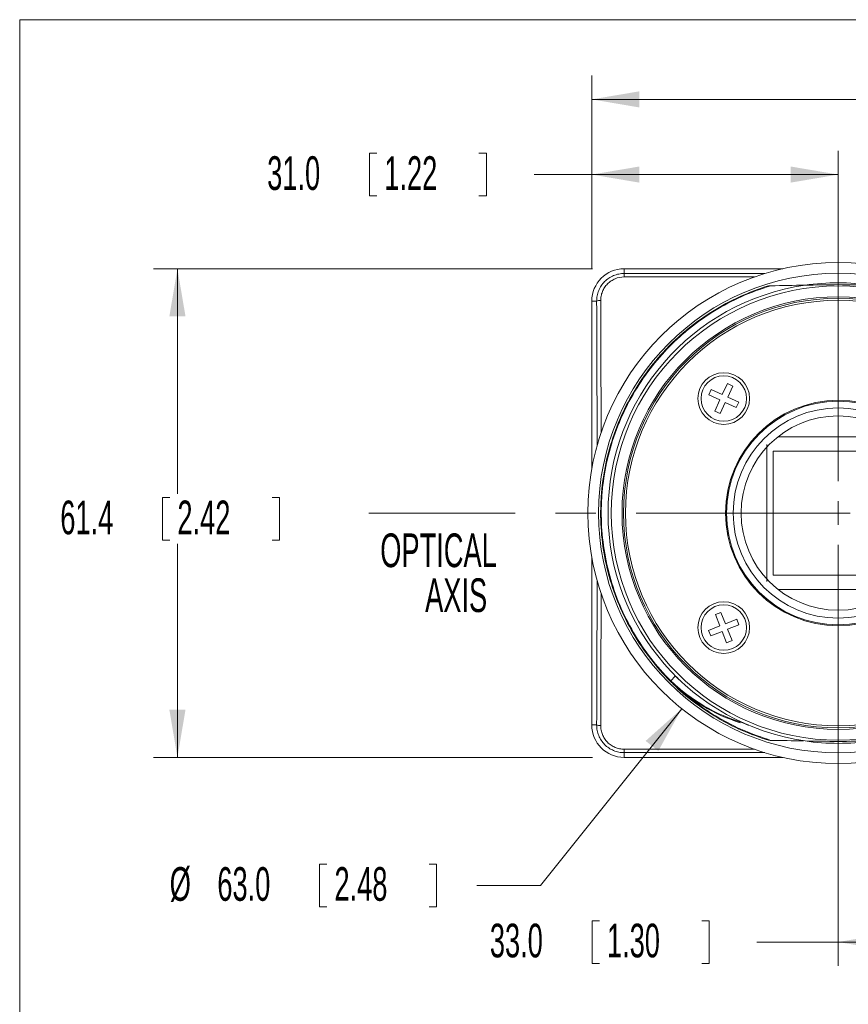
# Model space of a CAD drawing. Header units: millimetres. Extents: x 10 to 277, y 8 to 208.
# Tile 4 of 24: x 10 to 62, y 146 to 208. Entities that reach past the tile are written whole.
import ezdxf

# ---------------------------------------------------------------- set-up
doc = ezdxf.new("R2010")
doc.units = ezdxf.units.MM
doc.linetypes.add('CENTERX2', pattern=[20.32, 12.7, -2.54, 2.54, -2.54])
doc.styles.add('SLDTEXTSTYLE1', font='TXT', dxfattribs={"width": 0.605})
doc.dimstyles.new('SLDDIMSTYLE0', dxfattribs={"dimtxt": 2.054655, "dimasz": 3, "dimexe": 0, "dimexo": 0.0625, "dimgap": 0.513664, "dimtad": 0, "dimtih": 1, "dimtoh": 1, "dimlfac": 2, "dimrnd": 1e-09, "dimzin": 12, "dimdsep": 46, "dimtxsty": 'SLDTEXTSTYLE1', "dimsah": 1, "dimcen": 0.09, "dimadec": 0, "dimazin": 0, "dimtfac": 1, "dimtofl": 0, "dimtmove": 0, "dimatfit": 3, "dimfxl": 1, "dimfrac": 2, "dimtolj": 1, "dimtzin": 12, "dimarcsym": 0})
doc.dimstyles.new('SLDDIMSTYLE1', dxfattribs={"dimtxt": 2.054655, "dimasz": 3, "dimexe": 0, "dimexo": 0.0625, "dimgap": 0.513664, "dimtad": 0, "dimtih": 1, "dimtoh": 1, "dimlfac": 2, "dimrnd": 1e-09, "dimzin": 4, "dimdsep": 46, "dimtxsty": 'SLDTEXTSTYLE1', "dimsah": 1, "dimcen": 0.09, "dimadec": 0, "dimazin": 0, "dimtfac": 1, "dimtofl": 0, "dimtmove": 0, "dimatfit": 3, "dimfxl": 1, "dimfrac": 2, "dimtolj": 1, "dimtzin": 12, "dimarcsym": 0})
doc.dimstyles.new('SLDDIMSTYLE2', dxfattribs={"dimtxt": 2.054655, "dimasz": 3, "dimexe": 0, "dimexo": 0.0625, "dimgap": 0.513664, "dimtad": 0, "dimtih": 1, "dimtoh": 1, "dimlfac": 2, "dimrnd": 1e-09, "dimzin": 4, "dimdsep": 46, "dimtxsty": 'SLDTEXTSTYLE1', "dimsah": 1, "dimcen": 0, "dimadec": 0, "dimazin": 0, "dimtfac": 1, "dimtofl": 0, "dimtmove": 0, "dimatfit": 3, "dimfxl": 1, "dimfrac": 2, "dimtolj": 1, "dimtzin": 12, "dimarcsym": 0})

# ---------------------------------------------------------------- blocks, each defined once
blk = doc.blocks.new('SW_NOTE_1')
at = {"color": 0, "linetype": 'Continuous', "lineweight": 0, "char_height": 2.1167, "attachment_point": 1, "style": 'SLDTEXTSTYLE1'}
for s, insert in [('OPTICAL', (0, 2.729)), ('AXIS', (2.822, -0.094))]:
    blk.add_mtext(s, dxfattribs=dict(at, insert=insert))
blk = doc.blocks.new('*D16')
at = {"color": 7, "linetype": 'Continuous', "lineweight": 0}
for p, q in [((46.071, 191.999), (46.071, 204.182)), ((108.654, 186.831), (108.654, 204.182)), ((46.071, 202.682), (66.035, 202.682)), ((108.654, 202.682), (84.261, 202.682))]:
    blk.add_line(p, q, dxfattribs=at)
for points in [[(46.071, 202.682), (49.071, 202.174), (49.071, 203.19)], [(108.654, 202.682), (105.654, 203.19), (105.654, 202.174)]]:
    blk.add_solid(points, dxfattribs=at)
at = {"color": 7, "linetype": 'Continuous', "lineweight": 0, "insert": (68.093, 203.834), "char_height": 2.11667, "attachment_point": 1, "style": 'SLDTEXTSTYLE1'}
blk.add_mtext('124.1[4.88]', dxfattribs=at)
blk = doc.blocks.new('*D17')
at = {"color": 7, "linetype": 'Continuous', "lineweight": 0}
for p, q in [((46.11, 192.037), (18.51, 192.037)), ((20.01, 192.037), (20.01, 177.886)), ((19.07, 177.65), (19.07, 174.969)), ((19.07, 177.65), (19.54, 177.65)), ((26.437, 177.65), (25.967, 177.65)), ((26.437, 177.65), (26.437, 174.969)), ((19.07, 174.969), (19.54, 174.969)), ((20.01, 161.316), (20.01, 174.732)), ((26.437, 174.969), (25.967, 174.969)), ((46.11, 161.316), (18.51, 161.316))]:
    blk.add_line(p, q, dxfattribs=at)
for points in [[(20.01, 192.037), (19.502, 189.037), (20.518, 189.037)], [(20.01, 161.316), (20.518, 164.316), (19.502, 164.316)]]:
    blk.add_solid(points, dxfattribs=at)
at = {"color": 7, "linetype": 'Continuous', "lineweight": 0, "char_height": 2.1167, "attachment_point": 1, "style": 'SLDTEXTSTYLE1'}
for s, insert in [('61.4', (12.644, 177.461)), ('2.42', (20.01, 177.461))]:
    blk.add_mtext(s, dxfattribs=dict(at, insert=insert))
blk = doc.blocks.new('*D18')
at = {"color": 7, "linetype": 'Continuous', "lineweight": 0}
for p, q in [((46.071, 191.999), (46.071, 199.456)), ((61.572, 178.677), (61.572, 199.456)), ((32.081, 199.296), (32.081, 196.615)), ((32.081, 199.296), (32.551, 199.296)), ((39.447, 199.296), (38.977, 199.296)), ((39.447, 199.296), (39.447, 196.615)), ((46.071, 197.956), (42.445, 197.956)), ((61.572, 197.956), (46.071, 197.956)), ((32.081, 196.615), (32.551, 196.615)), ((39.447, 196.615), (38.977, 196.615))]:
    blk.add_line(p, q, dxfattribs=at)
for points in [[(46.071, 197.956), (49.071, 197.448), (49.071, 198.464)], [(61.572, 197.956), (58.572, 198.464), (58.572, 197.448)]]:
    blk.add_solid(points, dxfattribs=at)
at = {"color": 7, "linetype": 'Continuous', "lineweight": 0, "char_height": 2.1167, "attachment_point": 1, "style": 'SLDTEXTSTYLE1'}
for s, insert in [('31.0', (25.655, 199.107)), ('1.22', (33.021, 199.107))]:
    blk.add_mtext(s, dxfattribs=dict(at, insert=insert))
blk = doc.blocks.new('*D19')
at = {"color": 7, "linetype": 'Continuous', "lineweight": 0}
for p, q in [((51.731, 164.379), (42.84, 153.267)), ((28.946, 154.608), (28.946, 151.927)), ((28.946, 154.608), (29.416, 154.608)), ((36.313, 154.608), (35.843, 154.608)), ((36.313, 154.608), (36.313, 151.927)), ((42.84, 153.267), (38.84, 153.267)), ((28.946, 151.927), (29.416, 151.927)), ((36.313, 151.927), (35.843, 151.927))]:
    blk.add_line(p, q, dxfattribs=at)
blk.add_solid([(51.731, 164.379), (49.46, 162.354), (50.254, 161.719)], dxfattribs=at)
at = {"color": 7, "linetype": 'Continuous', "lineweight": 0, "char_height": 2.1167, "attachment_point": 1, "style": 'SLDTEXTSTYLE1'}
for s, insert in [('%%c', (19.524, 154.419)), ('63.0', (22.52, 154.419)), ('2.48', (29.886, 154.419))]:
    blk.add_mtext(s, dxfattribs=dict(at, insert=insert))
blk = doc.blocks.new('*D20')
at = {"color": 7, "linetype": 'Continuous', "lineweight": 0}
for p, q in [((61.572, 174.677), (61.572, 148.211)), ((78.072, 164.927), (78.072, 148.211)), ((46.086, 151.051), (46.086, 148.37)), ((46.086, 151.051), (46.556, 151.051)), ((53.453, 151.051), (52.983, 151.051)), ((53.453, 151.051), (53.453, 148.37)), ((61.572, 149.711), (56.451, 149.711)), ((78.072, 149.711), (61.572, 149.711)), ((46.086, 148.37), (46.556, 148.37)), ((53.453, 148.37), (52.983, 148.37))]:
    blk.add_line(p, q, dxfattribs=at)
for points in [[(61.572, 149.711), (64.572, 149.203), (64.572, 150.219)], [(78.072, 149.711), (75.072, 150.219), (75.072, 149.203)]]:
    blk.add_solid(points, dxfattribs=at)
at = {"color": 7, "linetype": 'Continuous', "lineweight": 0, "char_height": 2.1167, "attachment_point": 1, "style": 'SLDTEXTSTYLE1'}
for s, insert in [('33.0', (39.66, 150.862)), ('1.30', (47.026, 150.862))]:
    blk.add_mtext(s, dxfattribs=dict(at, insert=insert))
blk = doc.blocks.new('SW_CENTERMARKSYMBOL_4')
at = {"color": 0, "linetype": 'Continuous', "lineweight": 0}
for q in [(0, 0.75), (-0.75, 0), (0, -0.75), (0.75, 0)]:
    blk.add_line((0, 0), q, dxfattribs=at)

msp = doc.modelspace()

# ---------------------------------------------------------------- linework, layer by layer
at = {"color": 7, "linetype": 'Continuous', "lineweight": 15}
for p, q in [((10.0878, 207.6921), (270.0878, 207.6921)), ((10.0878, 7.6921), (10.0878, 207.6921)), ((48.1099, 191.7381), (48.1099, 192.0375)), ((48.1099, 192.0375), (58.0928, 192.0375)), ((48.1099, 191.5214), (48.1099, 191.7381)), ((46.3779, 189.9988), (46.0712, 189.9988)), ((46.0712, 179.468), (46.0712, 189.9988)), ((51.203, 187.4279), (51.0051, 187.2433)), ((57.7873, 181.4765), (65.3564, 181.4765)), ((65.6545, 180.5761), (57.4893, 180.5761)), ((46.0712, 163.3542), (46.0712, 173.8851)), ((57.4893, 172.7769), (65.6545, 172.7769)), ((65.3564, 171.8765), (57.7873, 171.8765)), ((51.3254, 166.4301), (51.033, 166.1377)), ((46.3779, 163.3542), (46.0712, 163.3542)), ((48.1099, 161.8317), (48.1099, 161.615)), ((48.1099, 161.615), (48.1099, 161.3156)), ((58.0928, 161.3156), (48.1099, 161.3156))]:
    msp.add_line(p, q, dxfattribs=at)
at = {"color": 8, "linetype": 'Continuous', "lineweight": 15}
for p, q in [((48.1099, 191.7381), (56.9663, 191.7381)), ((56.3094, 191.5214), (48.1099, 191.5214)), ((48.1099, 161.8317), (56.3094, 161.8317)), ((56.9663, 161.615), (48.1099, 161.615))]:
    msp.add_line(p, q, dxfattribs=at)
at = {"color": 7, "linetype": 'Continuous', "lineweight": 0}
for p, q in [((54.5983, 184.8167), (54.2801, 184.1243)), ((54.9378, 184.6607), (54.5983, 184.8167)), ((54.6196, 183.9683), (54.9378, 184.6607)), ((53.5877, 184.4424), (53.4317, 184.1029)), ((53.4317, 184.1029), (54.1241, 183.7848)), ((54.2801, 184.1243), (53.5877, 184.4424)), ((55.312, 183.6501), (54.6196, 183.9683)), ((54.1241, 183.7848), (53.806, 183.0924)), ((54.1455, 182.9364), (54.4636, 183.6288)), ((54.4636, 183.6288), (55.156, 183.3106)), ((55.156, 183.3106), (55.312, 183.6501)), ((53.806, 183.0924), (54.1455, 182.9364)), ((57.0719, 172.3765), (57.0719, 180.9765)), ((57.4893, 180.5761), (57.4893, 172.7769)), ((54.198, 170.4278), (53.8504, 170.2909)), ((53.8504, 170.2909), (54.1296, 169.5819)), ((54.4772, 169.7188), (54.198, 170.4278)), ((55.1862, 169.998), (54.4772, 169.7188)), ((54.6141, 169.3712), (55.3231, 169.6504)), ((55.3231, 169.6504), (55.1862, 169.998)), ((54.1296, 169.5819), (53.4206, 169.3027)), ((53.4206, 169.3027), (53.5575, 168.955)), ((53.5575, 168.955), (54.2665, 169.2343)), ((54.2665, 169.2343), (54.5457, 168.5253)), ((54.8934, 168.6622), (54.6141, 169.3712)), ((54.5457, 168.5253), (54.8934, 168.6622))]:
    msp.add_line(p, q, dxfattribs=at)
at = {"color": 7, "linetype": 'CENTERX2', "lineweight": 0}
msp.add_line((61.5719, 176.6765), (32.0438, 176.6765), dxfattribs=at)
at = {"color": 7, "linetype": 'Continuous', "lineweight": 15, "flags": 128}
msp.add_lwpolyline([(51.033, 166.1377), (51.027, 166.1317), (51.0215, 166.1262), (51.0167, 166.1213), (51.0126, 166.1173), (51.0094, 166.114), (51.007, 166.1117), (51.0056, 166.1102), (51.0051, 166.1097)], dxfattribs=at)
at = {"color": 7, "linetype": 'Continuous', "lineweight": 15}
for radius in [15.75, 15.0755, 14.2775, 13.5976, 13.5021, 13.3772, 7.0875, 7.0278, 6.6087, 6.1125]:
    msp.add_circle((61.5719, 176.6765), radius, dxfattribs=at)
at = {"color": 7, "linetype": 'Continuous', "lineweight": 0}
for centre, radius in [((54.3719, 183.8765), 1.625), ((54.3719, 183.8765), 1.4287), ((54.3719, 169.4765), 1.625), ((54.3719, 169.4765), 1.4287)]:
    msp.add_circle(centre, radius, dxfattribs=at)
at = {"color": 7, "linetype": 'Continuous', "lineweight": 15}
for centre, radius, start, end in [((48.1099, 189.9988), 2.0387, 90, 180), ((61.5719, 176.6765), 14.4775, 98.294992, 261.705008), ((61.5719, 176.6765), 14.4775, 81.705008, 98.294992), ((46.5747, 189.4839), 0.5513, 84.066719, 110.919754), ((58.8841, 174.3652), 11.4119, 226.336673, 252.228978), ((58.8841, 174.3652), 11.3723, 226.341322, 253.080607), ((55.6101, 163.4714), 0.0382, 138.833665, 158.98429), ((48.1099, 163.3542), 2.0387, 180, 270), ((46.5747, 163.8692), 0.5513, 249.080246, 275.933281), ((61.5719, 176.6765), 14.4775, 261.705008, 278.294992)]:
    msp.add_arc(centre, radius, start, end, dxfattribs=at)
at = {"color": 8, "linetype": 'Continuous', "lineweight": 15}
for centre, major_axis, ratio, start_param, end_param in [((43.1233, 176.6765), (0, 101.6), 0.0348335, 4.762248, 4.8442242), ((42.8695, 176.6765), (0, 101.346), 0.0349208, 4.754314, 4.8442242), ((42.8695, 176.6765), (0, 101.346), 0.0349208, 4.5805538, 4.6704639), ((43.1233, 176.6765), (0, 101.6), 0.0348335, 4.5805538, 4.6625299)]:
    msp.add_ellipse(centre, major_axis=major_axis, ratio=ratio, start_param=start_param, end_param=end_param, dxfattribs=at)
at = {"color": 7, "linetype": 'Continuous', "lineweight": 15}
for points, knots in [([(46.3779, 189.9988), (46.3774, 190.1132), (46.3882, 190.2256), (46.4312, 190.447), (46.464, 190.557), (46.55, 190.7671), (46.6027, 190.8668), (46.7276, 191.0557), (46.8004, 191.1453), (46.9599, 191.3061), (47.047, 191.3783), (47.2362, 191.5059), (47.3375, 191.5604), (47.5465, 191.6478), (47.6557, 191.6814), (47.8809, 191.7267), (47.9948, 191.7381), (48.1099, 191.7381)], [0, 0, 0, 0, 0.125, 0.125, 0.25, 0.25, 0.375, 0.375, 0.5, 0.5, 0.625, 0.625, 0.75, 0.75, 0.875, 0.875, 1, 1, 1, 1]), ([(48.1099, 191.5214), (47.9128, 191.5214), (47.7171, 191.4813), (47.449, 191.3686), (47.3625, 191.3217), (47.201, 191.2122), (47.1267, 191.1502), (46.9908, 191.0124), (46.9288, 190.9356), (46.8225, 190.774), (46.7777, 190.6887), (46.7046, 190.509), (46.6768, 190.415), (46.6403, 190.2259), (46.6313, 190.1299), (46.6317, 190.0322)], [0, 0, 0, 0, 0.25, 0.25, 0.375, 0.375, 0.5, 0.5, 0.625, 0.625, 0.75, 0.75, 0.875, 0.875, 1, 1, 1, 1]), ([(51.0051, 166.1097), (50.5637, 166.5511), (50.1446, 167.0257), (49.3643, 168.0339), (49.0032, 168.5674), (48.3504, 169.6819), (48.0589, 170.2629), (47.5539, 171.4582), (47.3404, 172.0725), (46.996, 173.3186), (46.8651, 173.9503), (46.6861, 175.2149), (46.6381, 175.8477), (46.6253, 176.7863), (46.6308, 177.0985), (46.6619, 177.7276), (46.6874, 178.0434), (46.7949, 178.9917), (46.9077, 179.625), (47.2164, 180.8778), (47.4122, 181.4972), (47.8833, 182.7062), (48.1585, 183.2957), (48.7807, 184.4301), (49.1276, 184.975), (49.8823, 186.0081), (50.29, 186.4962), (50.9371, 187.1796), (51.1582, 187.3988), (51.618, 187.8271), (51.856, 188.0351), (52.5928, 188.6387), (53.1144, 189.0135), (54.2078, 189.6958), (54.7797, 190.0032), (55.9599, 190.5416), (56.5683, 190.7726), (57.1872, 190.9625)], [0, 0, 0, 0, 0.0625, 0.0625, 0.125, 0.125, 0.1875, 0.1875, 0.25, 0.25, 0.3125, 0.3125, 0.375, 0.375, 0.40625, 0.40625, 0.4375, 0.4375, 0.5, 0.5, 0.5625, 0.5625, 0.625, 0.625, 0.6875, 0.6875, 0.75, 0.75, 0.78125, 0.78125, 0.8125, 0.8125, 0.875, 0.875, 0.9375, 0.9375, 1, 1, 1, 1]), ([(51.033, 166.1377), (50.5909, 166.5799), (50.1711, 167.0555), (49.3899, 168.0661), (49.0285, 168.6009), (48.3758, 169.7184), (48.0846, 170.3009), (47.5807, 171.4994), (47.3681, 172.1152), (47.026, 173.3642), (46.8966, 173.9973), (46.721, 175.2642), (46.6749, 175.8981), (46.6653, 176.8378), (46.6719, 177.151), (46.7054, 177.7815), (46.7322, 178.098), (46.8438, 179.0481), (46.9597, 179.6824), (47.2749, 180.9365), (47.4742, 181.5563), (47.9526, 182.7651), (48.2315, 183.3541), (48.8613, 184.4865), (49.2121, 185.0299), (49.9741, 186.0593), (50.3854, 186.5452), (51.0375, 187.2245), (51.2607, 187.4428), (51.7251, 187.8691), (51.9653, 188.0761), (52.7087, 188.6759), (53.2347, 189.0476), (54.3364, 189.7226), (54.9122, 190.0259), (56.0995, 190.5549), (56.711, 190.7806), (57.3325, 190.965)], [0, 0, 0, 0, 0.0625, 0.0625, 0.125, 0.125, 0.1875, 0.1875, 0.25, 0.25, 0.3125, 0.3125, 0.375, 0.375, 0.40625, 0.40625, 0.4375, 0.4375, 0.5, 0.5, 0.5625, 0.5625, 0.625, 0.625, 0.6875, 0.6875, 0.75, 0.75, 0.78125, 0.78125, 0.8125, 0.8125, 0.875, 0.875, 0.9375, 0.9375, 1, 1, 1, 1]), ([(57.3325, 190.965), (57.3049, 190.9646), (57.2774, 190.9641), (57.2375, 190.9634), (57.2244, 190.9632), (57.2063, 190.9628), (57.2005, 190.9627), (57.191, 190.9626), (57.1872, 190.9625), (57.1872, 190.9625)], [0, 0, 0, 0, 0.5, 0.5, 0.75, 0.75, 0.875, 0.875, 1, 1, 1, 1]), ([(57.1872, 162.3906), (56.6296, 162.5831), (55.5152, 162.9678), (53.9456, 163.784), (52.5046, 164.771), (51.5513, 165.534), (51.1259, 165.9981), (51.089, 166.0384)], [0, 0, 0, 0, 0.24648163, 0.49262181, 0.73671868, 0.97715388, 1, 1, 1, 1]), ([(51.3254, 166.4301), (51.3254, 166.4301), (51.3255, 166.4302), (51.3258, 166.4302), (51.3265, 166.4301), (51.3292, 166.4287), (51.3389, 166.4215), (51.3755, 166.3897), (51.4747, 166.2978), (51.5668, 166.2114), (51.6321, 166.1502)], [0, 0, 0, 0, 0.0004096, 0.0009457, 0.0019324, 0.0061621, 0.0228494, 0.0893003, 0.3548175, 1, 1, 1, 1]), ([(55.9367, 163.3405), (55.9367, 163.3405), (55.9336, 163.3417), (55.9273, 163.3441), (55.9238, 163.3454), (55.9132, 163.3495), (55.9057, 163.3524), (55.8832, 163.3611), (55.8679, 163.367), (55.8219, 163.385), (55.791, 163.3972), (55.6981, 163.4342), (55.6362, 163.4594), (55.5744, 163.4851)], [0, 0, 0, 0, 0.03125, 0.03125, 0.0625, 0.0625, 0.125, 0.125, 0.25, 0.25, 0.5, 0.5, 1, 1, 1, 1]), ([(48.1099, 161.615), (47.9948, 161.615), (47.8817, 161.6263), (47.6592, 161.6708), (47.5486, 161.7045), (47.3382, 161.7922), (47.2385, 161.8459), (47.0498, 161.9726), (46.9608, 162.0462), (46.8013, 162.2068), (46.7298, 162.2944), (46.6036, 162.4847), (46.5504, 162.5853), (46.4647, 162.7939), (46.4318, 162.9034), (46.3882, 163.1269), (46.3774, 163.2399), (46.3779, 163.3542)], [0, 0, 0, 0, 0.125, 0.125, 0.25, 0.25, 0.375, 0.375, 0.5, 0.5, 0.625, 0.625, 0.75, 0.75, 0.875, 0.875, 1, 1, 1, 1]), ([(46.6317, 163.3208), (46.6313, 163.2232), (46.6403, 163.1267), (46.6773, 162.9357), (46.7053, 162.8422), (46.778, 162.6638), (46.8232, 162.5778), (46.9306, 162.4149), (46.9915, 162.3399), (47.1274, 162.2022), (47.2034, 162.1391), (47.3645, 162.0303), (47.4497, 161.9842), (47.6295, 161.9087), (47.7241, 161.8798), (47.9145, 161.8415), (48.0114, 161.8317), (48.1099, 161.8317)], [0, 0, 0, 0, 0.125, 0.125, 0.25, 0.25, 0.375, 0.375, 0.5, 0.5, 0.625, 0.625, 0.75, 0.75, 0.875, 0.875, 1, 1, 1, 1]), ([(57.3325, 162.388), (57.3048, 162.3885), (57.2773, 162.389), (57.2374, 162.3897), (57.2243, 162.3899), (57.2063, 162.3902), (57.2005, 162.3903), (57.191, 162.3905), (57.1872, 162.3906), (57.1872, 162.3906)], [0, 0, 0, 0, 0.5, 0.5, 0.75, 0.75, 0.875, 0.875, 1, 1, 1, 1])]:
    msp.add_open_spline(points, degree=3, knots=knots, dxfattribs=at)
for points in [[(59.4832, 191.0026), (58.7639, 190.99), (58.0465, 190.9775), (57.3325, 190.965)], [(59.4832, 191.0026), (60.1767, 191.0147), (60.8729, 191.0268), (61.5719, 191.039)], [(61.5719, 191.039), (62.2709, 191.0268), (62.967, 191.0147), (63.6605, 191.0026)], [(59.3821, 162.3523), (58.6963, 162.3642), (58.0127, 162.3762), (57.3325, 162.388)], [(59.4832, 162.3505), (60.1767, 162.3384), (60.8729, 162.3262), (61.5719, 162.314)], [(61.5719, 162.314), (62.2709, 162.3262), (62.967, 162.3384), (63.6605, 162.3505)]]:
    msp.add_open_spline(points, degree=3, dxfattribs=at)
at = {"color": 8, "linetype": 'Continuous', "lineweight": 15}
msp.add_open_spline([(57.3325, 162.388), (56.7655, 162.5776), (55.6321, 162.9565), (54.0428, 163.7804), (52.6681, 164.6722), (51.8938, 165.3631), (51.5613, 165.6597)], degree=3, knots=[0, 0, 0, 0, 0.2677063, 0.5351566, 0.8004402, 1, 1, 1, 1], dxfattribs=at)

# ---------------------------------------------------------------- block references
at = {"color": 7, "linetype": 'Continuous', "lineweight": 0}
for name, p in [('SW_CENTERMARKSYMBOL_4', (61.5719, 176.6765)), ('SW_NOTE_1', (32.7679, 172.6659))]:
    msp.add_blockref(name, p, dxfattribs=at)

# ---------------------------------------------------------------- dimensions: what is measured, and where the dimension line sits
dim = msp.add_linear_dim(base=(108.6539, 202.6823), p1=(46.0712, 189.9988), p2=(108.6539, 184.8308), text='124.1[4.88]', dimstyle='SLDDIMSTYLE0', dxfattribs=at)
dim.commit()
dim.dimension.update_dxf_attribs({"geometry": '*D16', "text_midpoint": (75.148, 202.6823), "dimtype": 160})
for base, p1, p2, picture, middle in [((61.5719, 197.9557), (46.0712, 189.9988), (61.5719, 176.6765), '*D18', (33.0212, 197.9557)), ((78.0719, 149.7107), (61.5719, 176.6765), (78.0719, 166.9265), '*D20', (47.0264, 149.7107))]:
    dim = msp.add_linear_dim(base=base, p1=p1, p2=p2, dimstyle='SLDDIMSTYLE1', dxfattribs=at)
    dim.commit()
    dim.dimension.update_dxf_attribs({"geometry": picture, "text_midpoint": middle, "dimtype": 160})
dim = msp.add_linear_dim(base=(20.0104, 161.3156), p1=(48.1099, 192.0375), p2=(48.1099, 161.3156), angle=90, dimstyle='SLDDIMSTYLE0', dxfattribs=at)
dim.commit()
dim.dimension.update_dxf_attribs({"geometry": '*D17', "text_midpoint": (20.0104, 176.3094), "dimtype": 160})
dim = msp.add_diameter_dim_2p(p1=(71.4122, 188.9741), p2=(51.7315, 164.379), dimstyle='SLDDIMSTYLE2', dxfattribs=at)
dim.commit()
dim.dimension.update_dxf_attribs({"geometry": '*D19', "text_midpoint": (28.3884, 153.2675), "dimtype": 163})

doc.saveas('drawing.dxf')
